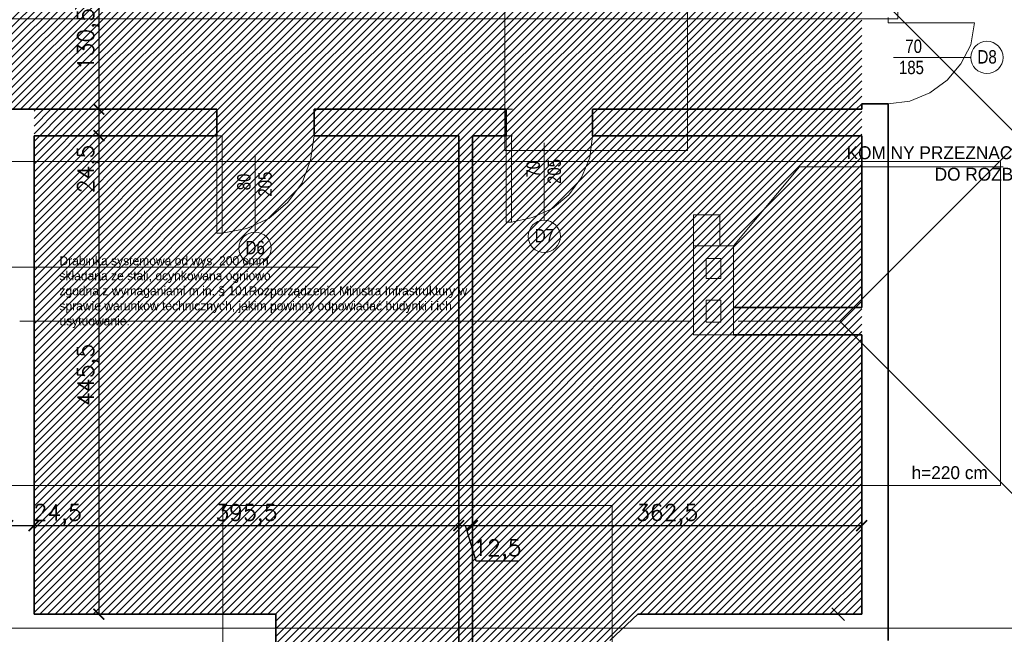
# Model space of a CAD drawing. Header units: millimetres. Extents: x -740 to 33545, y -26688 to 22494.
# Tile 61 of 256: x 10553 to 11469, y 6331 to 6903. Entities that reach past the tile are written whole.
import ezdxf
from ezdxf.lldxf.tags import DXFTag

# ---------------------------------------------------------------- set-up
doc = ezdxf.new("R2010")
doc.units = ezdxf.units.MM
doc.header["$MEASUREMENT"] = 0
doc.layers.get('Defpoints').update_dxf_attribs({"color": 252})
for name, color, linetype, lineweight in [('A_istniejące ściany', 252, 'Continuous', 35), ('A_l.przerywana', 252, 'ICAD_ISO03W100', 9), ('A_opisy', 252, 'Continuous', 15), ('A_wymiarowanie', 252, 'Continuous', 9), ('k_wyburzenia widoczne', 252, 'PNEUMATIC2', 18), ('l.przerywana', 252, 'ICAD_ISO03W100', 5), ('l.widokowa', 252, 'Continuous', 15), ('Nowe_820-G Rysunki Obrazki_Nr_pióra__1', 252, 'Continuous', 13), ('Nowe_820-G Rysunki Obrazki_Nr_pióra__101', 252, 'Continuous', 5), ('Nowe_820-G Rysunki Obrazki_Nr_pióra__23', 252, 'Continuous', 15), ('wymiarowanie', 252, 'Continuous', 9)]:
    doc.layers.add(name, color=color, linetype=linetype, lineweight=lineweight)
doc.layers.add('UWAGI_podłoga na legarachdo rozbiórki', color=252, linetype='Continuous', lineweight=13, plot=False)
doc.styles.add('ARIALL', font='GOTHIC.TTF', dxfattribs={"height": 40})
doc.styles.add('styl1', font='arial.ttf', dxfattribs={"height": 15})
doc.styles.add('styl2', font='simplex.shx')
doc.styles.add('STYL_AUTOMATYCZNY_12', font='txt', dxfattribs={"width": 0.79588})
doc.styles.add('STYL_AUTOMATYCZNY_15', font='txt', dxfattribs={"width": 0.7958})
doc.styles.add('STYL_AUTOMATYCZNY_17', font='txt', dxfattribs={"width": 0.8056})
tags = doc.linetypes.add('ICAD_ISO03W100', pattern=[30, 12, -18]).pattern_tags.tags
tags[6:7] = [DXFTag(74, 4), DXFTag(75, 0), DXFTag(340, '0'), DXFTag(46, 1.0), DXFTag(50, 0.0), DXFTag(44, 0.0), DXFTag(45, 0.0)]
tags[4:5] = [DXFTag(74, 4), DXFTag(75, 0), DXFTag(340, '0'), DXFTag(46, 1.0), DXFTag(50, 0.0), DXFTag(44, 0.0), DXFTag(45, 0.0)]
doc.linetypes.add('PNEUMATIC2', pattern='A,0.5,-0.25,["//",Standard,S=0.2,R=0,X=-0.1,Y=-0.1],-0.25', length=1)
doc.dimstyles.new('Kopia I_1.100', dxfattribs={"dimtxt": 15, "dimasz": 10, "dimexe": 5, "dimexo": 1, "dimgap": 1.5, "dimtad": 1, "dimdec": 1, "dimrnd": 0.5, "dimtxsty": 'styl2', "dimblk": 'ARCHTICK', "dimcen": 5, "dimadec": 0, "dimazin": 0, "dimtfac": 1, "dimtdec": 1, "dimtmove": 0, "dimatfit": 3, "dimldrblk": 'ARCHTICK', "dimfxl": 0, "dimarcsym": 0})

# ---------------------------------------------------------------- blocks, each defined once
blk = doc.blocks.new('_ArchTick')
at = {"color": 0, "linetype": 'ByBlock', "const_width": 0.15}
blk.add_lwpolyline([(-0.5, -0.5), (0.5, 0.5)], dxfattribs=at)
blk = doc.blocks.new('*D1859')
at = {"layer": 'Defpoints', "color": 0}
for p in [(10566.08, 6456), (10541.53, 6451.19), (10566.08, 6432.49)]:
    blk.add_point(p, dxfattribs=at)
at = {"layer": 'wymiarowanie', "color": 0, "lineweight": -2}
for p, q in [((10541.53, 6442.49), (10541.53, 6427.49)), ((10566.08, 6442.49), (10566.08, 6427.49)), ((10541.53, 6432.49), (10566.08, 6432.49))]:
    blk.add_line(p, q, dxfattribs=at)
at = {"layer": 'wymiarowanie', "color": 0, "lineweight": -2, "xscale": 10, "yscale": 10, "zscale": 10, "rotation": 180}
blk.add_blockref('_ArchTick', (10541.53, 6432.49), dxfattribs=at)
at = {"layer": 'wymiarowanie', "color": 0, "lineweight": -2, "xscale": 10, "yscale": 10, "zscale": 10}
blk.add_blockref('_ArchTick', (10566.08, 6432.49), dxfattribs=at)
at = {"layer": 'wymiarowanie', "color": 0, "insert": (10588.07, 6442.55), "char_height": 15, "attachment_point": 5, "style": 'styl2'}
blk.add_mtext('24,5', dxfattribs=at)
blk = doc.blocks.new('*D1860')
at = {"layer": 'Defpoints', "color": 0}
for p in [(10566.08, 6456), (10961.47, 6451.25), (10961.47, 6432.49)]:
    blk.add_point(p, dxfattribs=at)
at = {"layer": 'wymiarowanie', "color": 0, "lineweight": -2}
for p, q in [((10566.08, 6442.49), (10566.08, 6427.49)), ((10961.47, 6442.49), (10961.47, 6427.49)), ((10566.08, 6432.49), (10961.47, 6432.49))]:
    blk.add_line(p, q, dxfattribs=at)
at = {"layer": 'wymiarowanie', "color": 0, "lineweight": -2, "xscale": 10, "yscale": 10, "zscale": 10, "rotation": 180}
blk.add_blockref('_ArchTick', (10566.08, 6432.49), dxfattribs=at)
at = {"layer": 'wymiarowanie', "color": 0, "lineweight": -2, "xscale": 10, "yscale": 10, "zscale": 10}
blk.add_blockref('_ArchTick', (10961.47, 6432.49), dxfattribs=at)
at = {"layer": 'wymiarowanie', "color": 0, "insert": (10763.78, 6442.55), "char_height": 15, "attachment_point": 5, "style": 'styl2'}
blk.add_mtext('395,5', dxfattribs=at)
blk = doc.blocks.new('*D1861')
at = {"layer": 'Defpoints', "color": 0}
for p in [(10961.47, 6451.25), (10974.17, 6451.25), (10974.17, 6432.49)]:
    blk.add_point(p, dxfattribs=at)
at = {"layer": 'wymiarowanie', "color": 0, "lineweight": -2}
for p, q in [((10961.47, 6442.49), (10961.47, 6427.49)), ((10974.17, 6442.49), (10974.17, 6427.49)), ((10961.47, 6432.49), (10974.17, 6432.49)), ((10977.7, 6399.57), (10967.82, 6432.49)), ((11017.27, 6399.57), (10977.7, 6399.57))]:
    blk.add_line(p, q, dxfattribs=at)
at = {"layer": 'wymiarowanie', "color": 0, "lineweight": -2, "xscale": 10, "yscale": 10, "zscale": 10, "rotation": 180}
blk.add_blockref('_ArchTick', (10961.47, 6432.49), dxfattribs=at)
at = {"layer": 'wymiarowanie', "color": 0, "lineweight": -2, "xscale": 10, "yscale": 10, "zscale": 10}
blk.add_blockref('_ArchTick', (10974.17, 6432.49), dxfattribs=at)
at = {"layer": 'wymiarowanie', "color": 0, "insert": (10997.48, 6409.63), "char_height": 15, "attachment_point": 5, "style": 'styl2'}
blk.add_mtext('12,5', dxfattribs=at)
blk = doc.blocks.new('*D1862')
at = {"layer": 'Defpoints', "color": 0}
for p in [(10974.17, 6451.25), (11336.55, 6448.39), (11336.55, 6432.49)]:
    blk.add_point(p, dxfattribs=at)
at = {"layer": 'wymiarowanie', "color": 0, "lineweight": -2}
for p, q in [((10974.17, 6442.49), (10974.17, 6427.49)), ((11336.55, 6442.49), (11336.55, 6427.49)), ((10974.17, 6432.49), (11336.55, 6432.49))]:
    blk.add_line(p, q, dxfattribs=at)
at = {"layer": 'wymiarowanie', "color": 0, "lineweight": -2, "xscale": 10, "yscale": 10, "zscale": 10, "rotation": 180}
blk.add_blockref('_ArchTick', (10974.17, 6432.49), dxfattribs=at)
at = {"layer": 'wymiarowanie', "color": 0, "lineweight": -2, "xscale": 10, "yscale": 10, "zscale": 10}
blk.add_blockref('_ArchTick', (11336.55, 6432.49), dxfattribs=at)
at = {"layer": 'wymiarowanie', "color": 0, "insert": (11155.36, 6442.55), "char_height": 15, "attachment_point": 5, "style": 'styl2'}
blk.add_mtext('362,5', dxfattribs=at)
blk = doc.blocks.new('*D1866')
at = {"layer": 'Defpoints', "color": 0}
for p in [(10670.76, 6950.42), (10626.51, 6820.04), (10670.76, 6820.04)]:
    blk.add_point(p, dxfattribs=at)
at = {"layer": 'wymiarowanie', "color": 0, "lineweight": -2}
for p, q in [((10636.51, 6950.42), (10621.51, 6950.42)), ((10626.51, 6950.42), (10626.51, 6820.04)), ((10636.51, 6820.04), (10621.51, 6820.04))]:
    blk.add_line(p, q, dxfattribs=at)
at = {"layer": 'wymiarowanie', "color": 0, "lineweight": -2, "xscale": 10, "yscale": 10, "zscale": 10}
for p, rotation in [((10626.51, 6950.42), 90), ((10626.51, 6820.04), 270)]:
    blk.add_blockref('_ArchTick', p, dxfattribs=dict(at, rotation=rotation))
at = {"layer": 'wymiarowanie', "color": 0, "insert": (10616.45, 6885.23), "char_height": 15, "attachment_point": 5, "rotation": 90, "style": 'styl2'}
blk.add_mtext('130,5', dxfattribs=at)
blk = doc.blocks.new('*D1867')
at = {"layer": 'Defpoints', "color": 0}
for p in [(10670.76, 6820.04), (10626.51, 6795.48), (10651.17, 6795.48)]:
    blk.add_point(p, dxfattribs=at)
at = {"layer": 'wymiarowanie', "color": 0, "lineweight": -2}
for p, q in [((10636.51, 6820.04), (10621.51, 6820.04)), ((10626.51, 6820.04), (10626.51, 6795.48)), ((10636.51, 6795.48), (10621.51, 6795.48)), ((10626.51, 6795.48), (10626.51, 6743.43))]:
    blk.add_line(p, q, dxfattribs=at)
at = {"layer": 'wymiarowanie', "color": 0, "lineweight": -2, "xscale": 10, "yscale": 10, "zscale": 10}
for p, rotation in [((10626.51, 6820.04), 90), ((10626.51, 6795.48), 270)]:
    blk.add_blockref('_ArchTick', p, dxfattribs=dict(at, rotation=rotation))
at = {"layer": 'wymiarowanie', "color": 0, "insert": (10616.45, 6764.4), "char_height": 15, "attachment_point": 5, "rotation": 90, "style": 'styl2'}
blk.add_mtext('24,5', dxfattribs=at)
blk = doc.blocks.new('*D1868')
at = {"layer": 'Defpoints', "color": 0}
for p in [(10651.17, 6795.48), (10626.51, 6350.14), (10666.41, 6350.14)]:
    blk.add_point(p, dxfattribs=at)
at = {"layer": 'wymiarowanie', "color": 0, "lineweight": -2}
for p, q in [((10636.51, 6795.48), (10621.51, 6795.48)), ((10626.51, 6795.48), (10626.51, 6350.14)), ((10636.51, 6350.14), (10621.51, 6350.14))]:
    blk.add_line(p, q, dxfattribs=at)
at = {"layer": 'wymiarowanie', "color": 0, "lineweight": -2, "xscale": 10, "yscale": 10, "zscale": 10}
for p, rotation in [((10626.51, 6795.48), 90), ((10626.51, 6350.14), 270)]:
    blk.add_blockref('_ArchTick', p, dxfattribs=dict(at, rotation=rotation))
at = {"layer": 'wymiarowanie', "color": 0, "insert": (10616.45, 6572.81), "char_height": 15, "attachment_point": 5, "rotation": 90, "style": 'styl2'}
blk.add_mtext('445,5', dxfattribs=at)

msp = doc.modelspace()

# ---------------------------------------------------------------- hatches: boundary and pattern name
at = {"layer": 'UWAGI_podłoga na legarachdo rozbiórki'}
h = msp.add_hatch(dxfattribs=at)
h.set_pattern_fill('ANSI31', color=256, scale=40, style=0)
h.paths.add_polyline_path([(10541.53, 6950.42), (10541.53, 6820.04), (11336.55, 6820.04), (11336.55, 6950.42), (11124.88, 6950.42), (11124.88, 7055.41), (11054.61, 7055.41), (11054.61, 6950.42)])
h = msp.add_hatch(dxfattribs=at)
h.set_pattern_fill('ANSI31', color=256, scale=40, style=0)
h.paths.add_polyline_path([(10566.08, 6820.04), (11336.55, 6820.04), (11336.55, 6350.14), (10566.08, 6350.14)])
h.paths.add_polyline_path([(11128.27, 6350.14), (10791.29, 6350.14), (10791.29, 6219.75), (11054.61, 6219.75), (11054.61, 6279.86)])

# ---------------------------------------------------------------- linework, layer by layer
at = {"layer": 'A_istniejące ściany', "linetype": 'Continuous'}
for points in [[(10566.08, 6820.04), (10541.53, 6820.04)], [(10736.26, 6820.04), (10566.08, 6820.04)], [(10736.26, 6795.48), (10736.26, 6820.04)], [(11005.5, 6820.04), (10826.85, 6820.04)], [(10826.85, 6795.48), (10826.85, 6820.04)], [(11005.5, 6795.48), (11005.5, 6820.04)], [(11336.55, 6820.04), (11085.93, 6820.04)], [(11085.93, 6795.48), (11085.93, 6820.04)], [(11336.55, 6825.12), (11336.55, 6820.04)], [(11361.1, 6825.12), (11336.55, 6825.12)], [(11361.1, 6325.58), (11361.1, 6825.12)], [(10566.08, 6795.48), (10566.08, 6350.14)], [(10736.26, 6795.48), (10566.08, 6795.48)], [(10826.85, 6795.48), (10961.47, 6795.48)], [(10961.47, 6795.48), (10961.47, 6236.68)], [(10974.17, 6795.48), (11005.5, 6795.48)], [(10974.17, 6795.48), (10974.17, 6236.68)], [(11085.93, 6795.48), (11336.55, 6795.48)], [(11336.55, 6795.48), (11336.55, 6635.46)], [(11336.55, 6635.46), (11217.17, 6635.46)], [(11217.17, 6610.06), (11336.55, 6610.06)], [(11336.55, 6610.06), (11336.55, 6350.14)], [(10566.08, 6350.14), (10766.74, 6350.14)], [(10791.29, 6350.14), (10766.74, 6350.14)], [(10791.29, 6350.14), (10791.29, 6236.68)], [(11128.27, 6350.14), (11102.02, 6325.58)], [(11128.27, 6350.14), (11336.55, 6350.14)]]:
    msp.add_lwpolyline(points, dxfattribs=at)
at = {"layer": 'A_l.przerywana', "ltscale": 0.5}
msp.add_lwpolyline([(10741.74, 6170.2), (11104.16, 6170.2), (11104.16, 6451.25), (10741.74, 6451.25)], close=True, dxfattribs=at)
at = {"layer": 'A_wymiarowanie'}
msp.add_line((11468.28, 6766.52), (11278.8, 6766.52), dxfattribs=at)
at = {"layer": 'k_wyburzenia widoczne', "ltscale": 15}
for points in [[(11179.91, 6721.82), (11179.91, 6693.04)], [(11204.47, 6721.82), (11179.91, 6721.82)], [(11204.47, 6693.04), (11204.47, 6721.82)], [(11217.17, 6693.04), (11179.91, 6693.04)], [(11179.91, 6693.04), (11179.91, 6610.06)], [(11179.91, 6693.04), (11204.47, 6693.04)], [(11217.17, 6610.06), (11217.17, 6693.04)], [(11191.77, 6662.56), (11191.77, 6681.18)], [(11191.77, 6681.18), (11205.31, 6681.18)], [(11205.31, 6681.18), (11205.31, 6662.56)], [(11205.31, 6662.56), (11191.77, 6662.56)], [(11191.77, 6621.92), (11191.77, 6642.24)], [(11191.77, 6642.24), (11205.31, 6642.24)], [(11205.31, 6642.24), (11205.31, 6621.92)], [(11217.17, 6635.46), (11217.17, 6610.06)], [(11205.31, 6621.92), (11191.77, 6621.92)], [(11179.91, 6610.06), (11217.17, 6610.06)]]:
    msp.add_lwpolyline(points, dxfattribs=at)
at = {"layer": 'l.przerywana'}
for p, q in [((11200.47, 7076.76), (11485.33, 6791.9)), ((11485.33, 6791.9), (11316.27, 6622.85)), ((11177.65, 6622.85), (10552.97, 6622.85)), ((11316.27, 6622.85), (11769.34, 6168.93))]:
    msp.add_line(p, q, dxfattribs=at)
for points in [[(9131.06, 7438.52), (9131.06, 6337.16), (11598.45, 6337.16), (11598.45, 7444.31), (11370.13, 7444.31), (11370.13, 6904.14), (9353.84, 6904.14), (9353.84, 7438.52)], [(9263.86, 6771.34), (9263.86, 6469.96), (11465.65, 6469.96), (11465.65, 6771.34)]]:
    msp.add_lwpolyline(points, close=True, dxfattribs=at)
at = {"layer": 'l.przerywana', "ltscale": 0.5}
msp.add_lwpolyline([(11004.21, 7104.96), (11174.43, 7104.96), (11174.43, 6781.76), (11004.21, 6781.76)], close=True, dxfattribs=at)
at = {"layer": 'l.widokowa', "linetype": 'Continuous', "lineweight": 9}
msp.add_line((11316.27, 6622.85), (11221.6, 6622.85), dxfattribs=at)
at = {"layer": 'Nowe_820-G Rysunki Obrazki_Nr_pióra__1', "linetype": 'Continuous', "lineweight": 13}
for points in [[(11001.27, 6820.04), (10991.11, 6820.04)], [(11001.27, 6820.04), (11011.43, 6820.04)], [(11314.53, 6820.04), (11324.69, 6820.04)], [(10741.34, 6795.48), (10741.34, 6779.4)], [(10823.47, 6772.62), (10826.85, 6795.48)], [(11001.27, 6795.48), (10991.11, 6795.48)], [(11001.27, 6795.48), (11011.43, 6795.48)], [(11083.39, 6775.16), (11085.93, 6795.48)], [(11314.53, 6795.48), (11324.69, 6795.48)], [(11041.06, 6788.71), (11041.06, 6716.74)], [(10771.82, 6777.7), (10771.82, 6705.74)], [(11075.77, 6756.54), (11083.39, 6775.16)], [(10815.85, 6751.46), (10823.47, 6772.62)], [(10741.34, 6763.31), (10741.34, 6747.22)], [(11063.92, 6740.45), (11075.77, 6756.54)], [(10802.3, 6733.68), (10815.85, 6751.46)], [(11048.68, 6727.75), (11063.92, 6740.45)], [(10741.34, 6731.98), (10741.34, 6715.9)], [(10784.52, 6718.44), (10802.3, 6733.68)], [(11030.05, 6719.28), (11048.68, 6727.75)], [(10764.2, 6709.12), (10784.52, 6718.44)], [(11010.58, 6715.05), (11030.05, 6719.28)], [(10741.34, 6704.89), (10764.2, 6709.12)], [(11314.53, 6635.46), (11304.37, 6635.46)], [(11314.53, 6635.46), (11324.69, 6635.46)], [(11314.53, 6610.06), (11304.37, 6610.06)], [(11314.53, 6610.06), (11324.69, 6610.06)], [(10566.08, 6553.34), (10566.08, 6543.18)], [(10961.47, 6553.34), (10961.47, 6543.18)], [(10974.17, 6553.34), (10974.17, 6543.18)], [(11314.53, 6350.14), (11308.61, 6356.06)], [(11314.53, 6350.14), (11304.37, 6350.14)], [(11314.53, 6350.14), (11320.46, 6344.21)], [(11314.53, 6350.14), (11324.69, 6350.14)]]:
    msp.add_lwpolyline(points, dxfattribs=at)
for centre in [(11453.15, 6868.3), (11041.06, 6701.74), (10771.82, 6690.74)]:
    msp.add_circle(centre, 15, dxfattribs=at)
at = {"layer": 'Nowe_820-G Rysunki Obrazki_Nr_pióra__101', "linetype": 'Continuous', "lineweight": 5}
for points in [[(11361.1, 6900.47), (11441.53, 6900.47)], [(11441.53, 6900.47), (11438.15, 6880.15)], [(11438.15, 6880.15), (11428.83, 6862.37)], [(11366.18, 6868.3), (11438.15, 6868.3)], [(11428.83, 6862.37), (11416.13, 6847.13)], [(11416.13, 6847.13), (11400.05, 6835.28)], [(11400.05, 6835.28), (11381.42, 6827.66)], [(11381.42, 6827.66), (11361.1, 6825.12)]]:
    msp.add_lwpolyline(points, dxfattribs=at)
at = {"layer": 'Nowe_820-G Rysunki Obrazki_Nr_pióra__23', "linetype": 'Continuous', "lineweight": 15}
for points in [[(11361.1, 6905.55), (11361.1, 6900.47)], [(10736.26, 6795.48), (10736.26, 6704.89)], [(10736.26, 6795.48), (10741.34, 6795.48)], [(10741.34, 6795.48), (10741.34, 6704.89)], [(11005.5, 6795.48), (11005.5, 6715.05)], [(11005.5, 6795.48), (11010.58, 6795.48)], [(11010.58, 6795.48), (11010.58, 6715.05)], [(11005.5, 6715.05), (11010.58, 6715.05)], [(10736.26, 6704.89), (10741.34, 6704.89)]]:
    msp.add_lwpolyline(points, dxfattribs=at)
at = {"layer": 'wymiarowanie'}
for p, q in [((11278.8, 6766.52), (11217.17, 6693.04)), ((10831.37, 6672.98), (10469.52, 6672.98))]:
    msp.add_line(p, q, dxfattribs=at)

# ---------------------------------------------------------------- texts
at = {"layer": 'A_opisy', "ltscale": 0.3, "char_height": 9, "width": 91.4611, "attachment_point": 1, "rotation": 90, "style": 'ARIALL'}
for insert in [(10818.93, 6095.25), (10913.76, 6095.25), (11006.47, 6095.25)]:
    msp.add_mtext('\\pi39.44855;{\\fArial|b0|i1|c238|p34;70}\\P\\pi39.44855;{\\fArial|b0|i1|c238|p34;70}', dxfattribs=dict(at, insert=insert))
at = {"layer": 'A_wymiarowanie', "insert": (11521.28, 6785.62), "char_height": 12, "width": 223.2778, "attachment_point": 3, "style": 'styl1'}
msp.add_mtext('{\\fCentury Gothic|b0|i0|c238|p34;KOMINY PRZEZNACZONE }{\\fCentury Gothic|b0|i0|c238|p34;DO ROZBIÓRKI}', dxfattribs=at)
at = {"layer": 'Nowe_820-G Rysunki Obrazki_Nr_pióra__1', "linetype": 'Continuous', "lineweight": 13, "char_height": 12.5, "attachment_point": 7}
for s, insert, style in [('\\A1;{\\pql;\\fArial|b0|i0|c238|p0;\\W0.795800;70}', (11377.19, 6872.28), 'STYL_AUTOMATYCZNY_15'), ('\\A1;{\\pql;\\fArial|b0|i0|c238|p0;\\W0.805600;D8}', (11444.32, 6862.43), 'STYL_AUTOMATYCZNY_17'), ('\\A1;{\\pql;\\fArial|b0|i0|c238|p0;\\W0.795800;185}', (11371.26, 6852.57), 'STYL_AUTOMATYCZNY_15'), ('\\A1;{\\pql;\\fArial|b0|i0|c238|p0;\\W0.805600;D7}', (11032.23, 6696.08), 'STYL_AUTOMATYCZNY_17'), ('\\A1;{\\pql;\\fArial|b0|i0|c238|p0;\\W0.805600;D6}', (10762.99, 6684.87), 'STYL_AUTOMATYCZNY_17')]:
    msp.add_mtext(s, dxfattribs=dict(at, insert=insert, style=style))
at = {"layer": 'Nowe_820-G Rysunki Obrazki_Nr_pióra__1', "linetype": 'Continuous', "lineweight": 13, "char_height": 12.5, "attachment_point": 7, "rotation": 90, "style": 'STYL_AUTOMATYCZNY_12'}
for s, insert in [('\\A1;{\\pql;\\fArial|b0|i0|c238|p0;\\W0.795880;70}', (11037.07, 6756.54)), ('\\A1;{\\pql;\\fArial|b0|i0|c238|p0;\\W0.795880;205}', (11056.79, 6750.61)), ('\\A1;{\\pql;\\fArial|b0|i0|c238|p0;\\W0.795880;80}', (10767.83, 6744.68)), ('\\A1;{\\pql;\\fArial|b0|i0|c238|p0;\\W0.795880;205}', (10787.55, 6738.76))]:
    msp.add_mtext(s, dxfattribs=dict(at, insert=insert))
at = {"layer": 'wymiarowanie', "ltscale": 0.3, "insert": (10589.72, 6683.31), "char_height": 8.4, "width": 379.314, "attachment_point": 1}
msp.add_mtext('{\\fCentury Gothic|b0|i0|c238|p34;Drabinka systemowa od wys. 200 cmm\\Pskładana ze stali, ocynkowana ogniowo\\Pzgodna z wymaganiami m.in. § 101Rozporządzenia Ministra Infrastruktury w sprawie warunków technicznych, jakim powinny odpowiadać budynki i ich usytuowanie.}', dxfattribs=at)
at = {"layer": 'wymiarowanie', "insert": (11382.99, 6487.85), "char_height": 12, "width": 409.9394, "attachment_point": 1}
msp.add_mtext('{\\fCentury Gothic|b0|i0|c238|p34;h=220 cm}\\P\\pi409.93942;{\\fCentury Gothic|b0|i0|c238|p34;\\H1.00000x; }', dxfattribs=at)

# ---------------------------------------------------------------- dimensions: what is measured, and where the dimension line sits
at = {"layer": 'wymiarowanie'}
dim = msp.add_linear_dim(base=(10626.51, 6820.04), p1=(10670.76, 6950.42), p2=(10670.76, 6820.04), angle=90, dimstyle='Kopia I_1.100', dxfattribs=at)
dim.commit()
dim.dimension.update_dxf_attribs({"geometry": '*D1866', "text_midpoint": (10616.45, 6885.23)})
dim = msp.add_linear_dim(base=(10626.51, 6795.48), p1=(10670.76, 6820.04), p2=(10651.17, 6795.48), angle=90, dimstyle='Kopia I_1.100', override={"dimtmove": 1}, dxfattribs=at)
dim.commit()
dim.dimension.update_dxf_attribs({"geometry": '*D1867', "text_midpoint": (10626.51, 6764.4), "dimtype": 160})
dim = msp.add_linear_dim(base=(10626.51, 6350.14), p1=(10651.17, 6795.48), p2=(10666.41, 6350.14), angle=90, dimstyle='Kopia I_1.100', override={"dimtmove": 1}, dxfattribs=at)
dim.commit()
dim.dimension.update_dxf_attribs({"geometry": '*D1868', "text_midpoint": (10616.45, 6572.81)})
dim = msp.add_linear_dim(base=(10566.0784, 6432.4947), p1=(10541.5251, 6451.1886), p2=(10566.0784, 6455.9995), dimstyle='Kopia I_1.100', override={"dimtmove": 1}, dxfattribs=at)
dim.commit()
dim.dimension.update_dxf_attribs({"geometry": '*D1859', "text_midpoint": (10588.067, 6432.4947), "dimtype": 160})
for base, p1, p2, picture, middle in [((10961.47, 6432.49), (10566.08, 6456), (10961.47, 6451.25), '*D1860', (10763.78, 6442.55)), ((10974.17, 6432.49), (10961.47, 6451.25), (10974.17, 6451.25), '*D1861', (10979.2, 6409.63)), ((11336.55, 6432.49), (10974.17, 6451.25), (11336.55, 6448.39), '*D1862', (11155.36, 6442.55))]:
    dim = msp.add_linear_dim(base=base, p1=p1, p2=p2, dimstyle='Kopia I_1.100', override={"dimtmove": 1}, dxfattribs=at)
    dim.commit()
    dim.dimension.update_dxf_attribs({"geometry": picture, "text_midpoint": middle})

doc.saveas('drawing.dxf')
